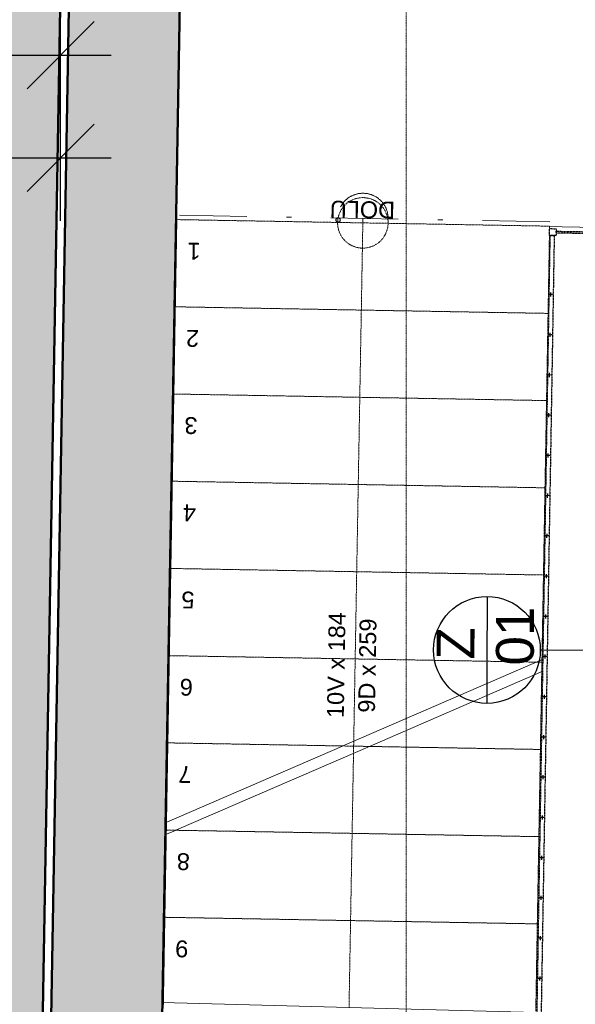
# Model space of a CAD drawing. Header units: millimetres. Extents: x -25972 to 4435, y -2839 to 20217.
# Tile 73 of 110: x -15999 to -14348, y 5306 to 8229. Entities that reach past the tile are written whole.
import ezdxf

# ---------------------------------------------------------------- set-up
doc = ezdxf.new("R2010")
doc.units = ezdxf.units.MM
doc.header["$MEASUREMENT"] = 0
for name, pattern in [('Wipeout_Contour', [1000, 0, -1000]), ('Čerchovaná', [450, 200, -117.5, 15, -117.5]), ('Čerchovaná M', [4.5, 2.5, -0.85, 0.3, -0.85]), ('Čerchovaná S', [3.5, 1.5, -0.85, 0.3, -0.85])]:
    doc.linetypes.add(name, pattern=pattern)
for name, color, linetype in [('7._POHLED ZÁPADNÍ_2_3D prvky fasada nove', 7, 'Continuous'), ('7._POHLED ZÁPADNÍ_2_3D prvky model', 7, 'Continuous'), ('7._POHLED ZÁPADNÍ_2_Interiér - schodiště', 7, 'Continuous'), ('7._POHLED ZÁPADNÍ_2_Konstrukce - nosné', 7, 'Continuous'), ('7._POHLED ZÁPADNÍ_2_Nové_3D prvky fasada nove', 7, 'Continuous'), ('7._POHLED ZÁPADNÍ_2_Nové_Kóty - SP', 7, 'Continuous'), ('7._POHLED ZÁPADNÍ_2_Nové_Popis', 7, 'Continuous'), ('7._POHLED ZÁPADNÍ_2_Popis_CZ', 7, 'Continuous'), ('7._POHLED ZÁPADNÍ_2_Výplně - Povrchové', 7, 'Continuous'), ('7._POHLED ZÁPADNÍ_2_Výplně – Řezové', 7, 'Continuous'), ('7._POHLED ZÁPADNÍ_2_Značky - řezy', 7, 'Continuous')]:
    doc.layers.add(name, color=color, linetype=linetype)
doc.styles.add('GENEROVANÝ_STYL_1', font='txt')

msp = doc.modelspace()

# ---------------------------------------------------------------- hatches: boundary and pattern name
at = {"layer": '7._POHLED ZÁPADNÍ_2_Výplně – Řezové', "linetype": 'Continuous', "lineweight": 13}
msp.add_hatch(color=254, dxfattribs=at).paths.add_polyline_path([(-16234.3, 5062.2), (-15934.3, 5057), (-15862.4, 9181.1), (-16161.9, 9211.4)])

# ---------------------------------------------------------------- linework, layer by layer
at = {"layer": '7._POHLED ZÁPADNÍ_2_Konstrukce - nosné', "color": 7, "linetype": 'Continuous', "lineweight": 50, "flags": 128}
for points in [[(-15934.3, 5057), (-15862.4, 9181.1)], [(-15839.2, 9053.1), (-15915.3, 4701.6)]]:
    msp.add_lwpolyline(points, dxfattribs=at)
at = {"layer": '7._POHLED ZÁPADNÍ_2_Nové_3D prvky fasada nove', "color": 1, "linetype": 'Čerchovaná M', "lineweight": 25, "flags": 128}
msp.add_lwpolyline([(-14271.3, 7593.7), (-14404.6, 7595.8), (-14404.5, 7601.2), (-14271.2, 7599.1)], close=True, dxfattribs=at)
at = {"layer": '7._POHLED ZÁPADNÍ_2_Nové_Kóty - SP', "color": 1, "linetype": 'Continuous', "lineweight": 25}
for p, q in [((-15877.1, 7936.4), (-15877.1, 8423.9)), ((-15977.1, 8023.9), (-15777.1, 8223.9)), ((-17935.5, 8123.9), (-15877.1, 8123.9)), ((-15877.1, 8123.9), (-15727.1, 8123.9)), ((-15877.1, 7632), (-15877.1, 8119.5)), ((-15977.1, 7719.5), (-15777.1, 7919.5)), ((-16606, 7819.5), (-15877.1, 7819.5)), ((-15877.1, 7819.5), (-15727.1, 7819.5))]:
    msp.add_line(p, q, dxfattribs=at)

# ---------------------------------------------------------------- wipeouts: each hides what was drawn before it
at = {"color": 254, "linetype": 'Wipeout_Contour', "lineweight": 0, "ltscale": 67041.240629}
msp.add_wipeout([(-15538.4, 7390.7), (-14428.6, 7371.2), (-14424, 7629.3), (-15533.9, 7648.8)], dxfattribs=at).dxf.layer = '7._POHLED ZÁPADNÍ_2_Výplně - Povrchové'

# ---------------------------------------------------------------- next in the draw order: linework, layer by layer
at = {"layer": '7._POHLED ZÁPADNÍ_2_3D prvky model', "color": 251, "linetype": 'Continuous', "lineweight": 20, "true_color": 0x6a6a6a, "flags": 128}
msp.add_lwpolyline([(-15534.1, 7635.7), (-13134.9, 7590.6), (-13114.1, 8774.3), (-15509.8, 9014.7)], close=True, dxfattribs=at)
at = {"layer": '7._POHLED ZÁPADNÍ_2_Interiér - schodiště', "color": 8, "linetype": 'Čerchovaná', "lineweight": 13}
for p, q in [((-15533.9, 7648.8), (-15538.4, 7390.7)), ((-14424, 7629.3), (-15533.9, 7648.8)), ((-14428.6, 7371.2), (-14424, 7629.3)), ((-15538.4, 7390.7), (-14428.6, 7371.2))]:
    msp.add_line(p, q, dxfattribs=at)
for start, end in [(0, 180), (0, 180), (180, 0), (180, 0)]:
    msp.add_arc((-14978.9, 7639), 75, start, end, dxfattribs=at)

# ---------------------------------------------------------------- next in the draw order: texts
at = {"layer": '7._POHLED ZÁPADNÍ_2_Interiér - schodiště', "color": 8, "linetype": 'Continuous', "lineweight": 13, "insert": (-15461, 7554.6), "char_height": 50, "attachment_point": 4, "rotation": 178.9912, "style": 'GENEROVANÝ_STYL_1'}
msp.add_mtext('\\A1;{\\pql;\\fArial|b0|i0|c238|p38;1}', dxfattribs=at)

# ---------------------------------------------------------------- next in the draw order: wipeouts: each hides what was drawn before it
at = {"color": 254, "linetype": 'Wipeout_Contour', "lineweight": 0, "ltscale": 66601.033341}
msp.add_wipeout([(-15542.9, 7132.6), (-14433.1, 7113.1), (-14428.6, 7371.2), (-15538.4, 7390.7)], dxfattribs=at).dxf.layer = '7._POHLED ZÁPADNÍ_2_Výplně - Povrchové'

# ---------------------------------------------------------------- next in the draw order: linework, layer by layer
at = {"layer": '7._POHLED ZÁPADNÍ_2_Interiér - schodiště', "color": 8, "linetype": 'Čerchovaná', "lineweight": 13}
for p, q in [((-14978.9, 7639), (-14983.5, 7380.9)), ((-14978.9, 7639), (-14983.5, 7380.9)), ((-15538.4, 7390.7), (-15542.9, 7132.6)), ((-14428.6, 7371.2), (-15538.4, 7390.7)), ((-14433.1, 7113.1), (-14428.6, 7371.2)), ((-15542.9, 7132.6), (-14433.1, 7113.1))]:
    msp.add_line(p, q, dxfattribs=at)

# ---------------------------------------------------------------- next in the draw order: texts
at = {"layer": '7._POHLED ZÁPADNÍ_2_Interiér - schodiště', "color": 8, "linetype": 'Continuous', "lineweight": 13, "insert": (-15465.6, 7296.6), "char_height": 50, "attachment_point": 4, "rotation": 178.9912, "style": 'GENEROVANÝ_STYL_1'}
msp.add_mtext('\\A1;{\\pql;\\fArial|b0|i0|c238|p38;2}', dxfattribs=at)

# ---------------------------------------------------------------- next in the draw order: wipeouts: each hides what was drawn before it
at = {"color": 254, "linetype": 'Wipeout_Contour', "lineweight": 0, "ltscale": 66174.014005}
msp.add_wipeout([(-15547.5, 6874.5), (-14437.7, 6855), (-14433.1, 7113.1), (-15542.9, 7132.6)], dxfattribs=at).dxf.layer = '7._POHLED ZÁPADNÍ_2_Výplně - Povrchové'

# ---------------------------------------------------------------- next in the draw order: linework, layer by layer
at = {"layer": '7._POHLED ZÁPADNÍ_2_Interiér - schodiště', "color": 8, "linetype": 'Čerchovaná', "lineweight": 13}
for p, q in [((-15542.9, 7132.6), (-15547.5, 6874.5)), ((-14433.1, 7113.1), (-15542.9, 7132.6)), ((-14437.7, 6855), (-14433.1, 7113.1)), ((-15547.5, 6874.5), (-14437.7, 6855))]:
    msp.add_line(p, q, dxfattribs=at)

# ---------------------------------------------------------------- next in the draw order: texts
at = {"layer": '7._POHLED ZÁPADNÍ_2_Interiér - schodiště', "color": 8, "linetype": 'Continuous', "lineweight": 13, "insert": (-15470.1, 7038.9), "char_height": 50, "attachment_point": 4, "rotation": 178.9912, "style": 'GENEROVANÝ_STYL_1'}
msp.add_mtext('\\A1;{\\pql;\\fArial|b0|i0|c238|p38;3}', dxfattribs=at)

# ---------------------------------------------------------------- next in the draw order: wipeouts: each hides what was drawn before it
at = {"color": 254, "linetype": 'Wipeout_Contour', "lineweight": 0, "ltscale": 65760.440254}
msp.add_wipeout([(-15552, 6616.4), (-14442.2, 6596.9), (-14437.7, 6855), (-15547.5, 6874.5)], dxfattribs=at).dxf.layer = '7._POHLED ZÁPADNÍ_2_Výplně - Povrchové'

# ---------------------------------------------------------------- next in the draw order: linework, layer by layer
at = {"layer": '7._POHLED ZÁPADNÍ_2_Interiér - schodiště', "color": 8, "linetype": 'Čerchovaná', "lineweight": 13}
for p, q in [((-15547.5, 6874.5), (-15552, 6616.4)), ((-14437.7, 6855), (-15547.5, 6874.5)), ((-14442.2, 6596.9), (-14437.7, 6855)), ((-15552, 6616.4), (-14442.2, 6596.9))]:
    msp.add_line(p, q, dxfattribs=at)

# ---------------------------------------------------------------- next in the draw order: texts
at = {"layer": '7._POHLED ZÁPADNÍ_2_Interiér - schodiště', "color": 8, "linetype": 'Continuous', "lineweight": 13, "insert": (-15474.7, 6780.4), "char_height": 50, "attachment_point": 4, "rotation": 178.9912, "style": 'GENEROVANÝ_STYL_1'}
msp.add_mtext('\\A1;{\\pql;\\fArial|b0|i0|c238|p38;4}', dxfattribs=at)

# ---------------------------------------------------------------- next in the draw order: wipeouts: each hides what was drawn before it
at = {"color": 254, "linetype": 'Wipeout_Contour', "lineweight": 0, "ltscale": 65360.568073}
msp.add_wipeout([(-15556.6, 6358.3), (-14446.8, 6338.8), (-14442.2, 6596.9), (-15552, 6616.4)], dxfattribs=at).dxf.layer = '7._POHLED ZÁPADNÍ_2_Výplně - Povrchové'

# ---------------------------------------------------------------- next in the draw order: linework, layer by layer
at = {"layer": '7._POHLED ZÁPADNÍ_2_Interiér - schodiště', "color": 8, "linetype": 'Čerchovaná', "lineweight": 13}
for p, q in [((-15552, 6616.4), (-15556.6, 6358.3)), ((-14442.2, 6596.9), (-15552, 6616.4)), ((-14446.8, 6338.8), (-14442.2, 6596.9)), ((-15556.6, 6358.3), (-14446.8, 6338.8))]:
    msp.add_line(p, q, dxfattribs=at)

# ---------------------------------------------------------------- next in the draw order: texts
at = {"layer": '7._POHLED ZÁPADNÍ_2_Interiér - schodiště', "color": 8, "linetype": 'Continuous', "lineweight": 13, "insert": (-15479.2, 6522.7), "char_height": 50, "attachment_point": 4, "rotation": 178.9912, "style": 'GENEROVANÝ_STYL_1'}
msp.add_mtext('\\A1;{\\pql;\\fArial|b0|i0|c238|p38;5}', dxfattribs=at)

# ---------------------------------------------------------------- next in the draw order: wipeouts: each hides what was drawn before it
at = {"color": 254, "linetype": 'Wipeout_Contour', "lineweight": 0, "ltscale": 64974.651208}
msp.add_wipeout([(-15561.1, 6100.2), (-14451.3, 6080.7), (-14446.8, 6338.8), (-15556.6, 6358.3)], dxfattribs=at).dxf.layer = '7._POHLED ZÁPADNÍ_2_Výplně - Povrchové'

# ---------------------------------------------------------------- next in the draw order: linework, layer by layer
at = {"layer": '7._POHLED ZÁPADNÍ_2_Interiér - schodiště', "color": 8, "linetype": 'Čerchovaná', "lineweight": 13}
for p, q in [((-15556.6, 6358.3), (-15561.1, 6100.2)), ((-14446.8, 6338.8), (-15556.6, 6358.3)), ((-14451.3, 6080.7), (-14446.8, 6338.8)), ((-15561.1, 6100.2), (-14451.3, 6080.7))]:
    msp.add_line(p, q, dxfattribs=at)

# ---------------------------------------------------------------- next in the draw order: texts
at = {"layer": '7._POHLED ZÁPADNÍ_2_Interiér - schodiště', "color": 8, "linetype": 'Continuous', "lineweight": 13, "insert": (-15483.7, 6264.6), "char_height": 50, "attachment_point": 4, "rotation": 178.9912, "style": 'GENEROVANÝ_STYL_1'}
msp.add_mtext('\\A1;{\\pql;\\fArial|b0|i0|c238|p38;6}', dxfattribs=at)

# ---------------------------------------------------------------- next in the draw order: wipeouts: each hides what was drawn before it
at = {"color": 254, "linetype": 'Wipeout_Contour', "lineweight": 0, "ltscale": 64602.94055}
msp.add_wipeout([(-15565.7, 5842.1), (-14455.8, 5822.6), (-14451.3, 6080.7), (-15561.1, 6100.2)], dxfattribs=at).dxf.layer = '7._POHLED ZÁPADNÍ_2_Výplně - Povrchové'

# ---------------------------------------------------------------- next in the draw order: linework, layer by layer
at = {"layer": '7._POHLED ZÁPADNÍ_2_Interiér - schodiště', "color": 8, "linetype": 'Čerchovaná', "lineweight": 13}
for p, q in [((-15561.1, 6100.2), (-15565.7, 5842.1)), ((-14451.3, 6080.7), (-15561.1, 6100.2)), ((-14455.8, 5822.6), (-14451.3, 6080.7)), ((-15565.7, 5842.1), (-14455.8, 5822.6))]:
    msp.add_line(p, q, dxfattribs=at)

# ---------------------------------------------------------------- next in the draw order: texts
at = {"layer": '7._POHLED ZÁPADNÍ_2_Interiér - schodiště', "color": 8, "linetype": 'Continuous', "lineweight": 13, "insert": (-15488.3, 6006.1), "char_height": 50, "attachment_point": 4, "rotation": 178.9912, "style": 'GENEROVANÝ_STYL_1'}
msp.add_mtext('\\A1;{\\pql;\\fArial|b0|i0|c238|p38;7}', dxfattribs=at)

# ---------------------------------------------------------------- next in the draw order: wipeouts: each hides what was drawn before it
at = {"color": 254, "linetype": 'Wipeout_Contour', "lineweight": 0, "ltscale": 64245.683511}
msp.add_wipeout([(-15570.2, 5584.1), (-14460.4, 5564.5), (-14455.8, 5822.6), (-15565.7, 5842.1)], dxfattribs=at).dxf.layer = '7._POHLED ZÁPADNÍ_2_Výplně - Povrchové'

# ---------------------------------------------------------------- next in the draw order: linework, layer by layer
at = {"layer": '7._POHLED ZÁPADNÍ_2_Interiér - schodiště', "color": 8, "linetype": 'Čerchovaná', "lineweight": 13}
for p, q in [((-15565.7, 5842.1), (-15570.2, 5584.1)), ((-14455.8, 5822.6), (-15565.7, 5842.1)), ((-14460.4, 5564.5), (-14455.8, 5822.6)), ((-15570.2, 5584.1), (-14460.4, 5564.5))]:
    msp.add_line(p, q, dxfattribs=at)

# ---------------------------------------------------------------- next in the draw order: texts
at = {"layer": '7._POHLED ZÁPADNÍ_2_Interiér - schodiště', "color": 8, "linetype": 'Continuous', "lineweight": 13, "insert": (-15492.8, 5748.4), "char_height": 50, "attachment_point": 4, "rotation": 178.9912, "style": 'GENEROVANÝ_STYL_1'}
msp.add_mtext('\\A1;{\\pql;\\fArial|b0|i0|c238|p38;8}', dxfattribs=at)

# ---------------------------------------------------------------- next in the draw order: wipeouts: each hides what was drawn before it
at = {"color": 254, "linetype": 'Wipeout_Contour', "lineweight": 0, "ltscale": 63903.123324}
msp.add_wipeout([(-14460.4, 5564.5), (-15570.2, 5584.1), (-15574.8, 5326), (-14464.9, 5306.4)], dxfattribs=at).dxf.layer = '7._POHLED ZÁPADNÍ_2_Výplně - Povrchové'

# ---------------------------------------------------------------- next in the draw order: linework, layer by layer
at = {"layer": '7._POHLED ZÁPADNÍ_2_Interiér - schodiště', "color": 8, "linetype": 'Čerchovaná', "lineweight": 13}
for p, q in [((-14983.5, 7380.9), (-15015.3, 5574.3)), ((-14983.5, 7380.9), (-15015.3, 5574.3)), ((-15570.2, 5584.1), (-15574.8, 5326)), ((-14460.4, 5564.5), (-15570.2, 5584.1)), ((-15019.8, 5316.2), (-15265.4, 5570.5)), ((-15019.8, 5316.2), (-15265.4, 5570.5)), ((-15015.3, 5574.3), (-15019.8, 5316.2)), ((-15015.3, 5574.3), (-15019.8, 5316.2)), ((-14765.5, 5561.7), (-15019.8, 5316.2)), ((-14765.5, 5561.7), (-15019.8, 5316.2)), ((-14464.9, 5306.4), (-14460.4, 5564.5)), ((-15574.8, 5326), (-14464.9, 5306.4))]:
    msp.add_line(p, q, dxfattribs=at)

# ---------------------------------------------------------------- next in the draw order: texts
at = {"layer": '7._POHLED ZÁPADNÍ_2_Interiér - schodiště', "color": 8, "linetype": 'Continuous', "lineweight": 13, "insert": (-15497.4, 5490.3), "char_height": 50, "attachment_point": 4, "rotation": 178.9912, "style": 'GENEROVANÝ_STYL_1'}
msp.add_mtext('\\A1;{\\pql;\\fArial|b0|i0|c238|p38;9}', dxfattribs=at)

# ---------------------------------------------------------------- next in the draw order: wipeouts: each hides what was drawn before it
at = {"color": 254, "linetype": 'Wipeout_Contour', "lineweight": 0, "ltscale": 67018.179693}
msp.add_wipeout([(-15538.7, 7376.9), (-14428.8, 7357.3), (-14424.3, 7616.3), (-15534.1, 7635.8)], dxfattribs=at).dxf.layer = '7._POHLED ZÁPADNÍ_2_Výplně - Povrchové'

# ---------------------------------------------------------------- next in the draw order: linework, layer by layer
at = {"layer": '7._POHLED ZÁPADNÍ_2_Interiér - schodiště', "color": 8, "linetype": 'Čerchovaná M', "lineweight": 13}
for p, q in [((-15534.1, 7635.8), (-15538.7, 7376.9)), ((-14424.3, 7616.3), (-15534.1, 7635.8)), ((-14428.8, 7357.3), (-14424.3, 7616.3)), ((-15538.7, 7376.9), (-14428.8, 7357.3))]:
    msp.add_line(p, q, dxfattribs=at)
for start, end in [(0, 180), (0, 180), (180, 0), (180, 0)]:
    msp.add_arc((-14979.2, 7626.1), 75, start, end, dxfattribs=at)
at = {"layer": '7._POHLED ZÁPADNÍ_2_Nové_3D prvky fasada nove', "color": 1, "linetype": 'Continuous', "lineweight": 25}
for p, q in [((-14415.5, 7413.2), (-14427.5, 7413.4)), ((-14421.4, 7419.3), (-14421.6, 7407.3))]:
    msp.add_line(p, q, dxfattribs=at)
at = {"layer": '7._POHLED ZÁPADNÍ_2_Nové_3D prvky fasada nove', "color": 1, "linetype": 'Čerchovaná M', "lineweight": 25, "flags": 128}
msp.add_lwpolyline([(-14404.7, 7588.7), (-14424.7, 7589), (-14424.4, 7609), (-14404.4, 7608.7)], close=True, dxfattribs=at)

# ---------------------------------------------------------------- next in the draw order: texts
at = {"layer": '7._POHLED ZÁPADNÍ_2_Interiér - schodiště', "color": 8, "linetype": 'Continuous', "lineweight": 13, "char_height": 50, "attachment_point": 4, "rotation": 178.9912, "style": 'GENEROVANÝ_STYL_1'}
for s, insert in [('\\A1;{\\pql;\\fArial|b0|i0|c238|p38;DOLŮ}', (-14883.4, 7664.1)), ('\\A1;{\\pql;\\fArial|b0|i0|c238|p38;1}', (-15461.3, 7541.7))]:
    msp.add_mtext(s, dxfattribs=dict(at, insert=insert))

# ---------------------------------------------------------------- next in the draw order: wipeouts: each hides what was drawn before it
at = {"color": 254, "linetype": 'Wipeout_Contour', "lineweight": 0, "ltscale": 66577.196898}
msp.add_wipeout([(-15543.2, 7117.9), (-14433.4, 7098.4), (-14428.8, 7357.3), (-15538.7, 7376.9)], dxfattribs=at).dxf.layer = '7._POHLED ZÁPADNÍ_2_Výplně - Povrchové'

# ---------------------------------------------------------------- next in the draw order: linework, layer by layer
at = {"layer": '7._POHLED ZÁPADNÍ_2_Interiér - schodiště', "color": 8, "linetype": 'Čerchovaná M', "lineweight": 13}
for p, q in [((-14979.2, 7626.1), (-14983.7, 7367.1)), ((-14979.2, 7626.1), (-14983.7, 7367.1)), ((-15538.7, 7376.9), (-15543.2, 7117.9)), ((-14428.8, 7357.3), (-15538.7, 7376.9)), ((-14433.4, 7098.4), (-14428.8, 7357.3)), ((-15543.2, 7117.9), (-14433.4, 7098.4))]:
    msp.add_line(p, q, dxfattribs=at)
at = {"layer": '7._POHLED ZÁPADNÍ_2_Nové_3D prvky fasada nove', "color": 1, "linetype": 'Continuous', "lineweight": 25}
for p, q in [((-14417.4, 7293.8), (-14429.4, 7294)), ((-14417.4, 7293.8), (-14429.4, 7294)), ((-14423.3, 7299.9), (-14423.5, 7287.9)), ((-14423.3, 7299.9), (-14423.5, 7287.9)), ((-14419.3, 7174.3), (-14431.3, 7174.5)), ((-14425.2, 7180.4), (-14425.4, 7168.4))]:
    msp.add_line(p, q, dxfattribs=at)

# ---------------------------------------------------------------- next in the draw order: texts
at = {"layer": '7._POHLED ZÁPADNÍ_2_Interiér - schodiště', "color": 8, "linetype": 'Continuous', "lineweight": 13, "insert": (-15465.8, 7282.7), "char_height": 50, "attachment_point": 4, "rotation": 178.9912, "style": 'GENEROVANÝ_STYL_1'}
msp.add_mtext('\\A1;{\\pql;\\fArial|b0|i0|c238|p38;2}', dxfattribs=at)

# ---------------------------------------------------------------- next in the draw order: wipeouts: each hides what was drawn before it
at = {"color": 254, "linetype": 'Wipeout_Contour', "lineweight": 0, "ltscale": 66149.505101}
msp.add_wipeout([(-15547.8, 6859), (-14438, 6839.4), (-14433.4, 7098.4), (-15543.2, 7117.9)], dxfattribs=at).dxf.layer = '7._POHLED ZÁPADNÍ_2_Výplně - Povrchové'

# ---------------------------------------------------------------- next in the draw order: linework, layer by layer
at = {"layer": '7._POHLED ZÁPADNÍ_2_Interiér - schodiště', "color": 8, "linetype": 'Čerchovaná M', "lineweight": 13}
for p, q in [((-15543.2, 7117.9), (-15547.8, 6859)), ((-14433.4, 7098.4), (-15543.2, 7117.9)), ((-14438, 6839.4), (-14433.4, 7098.4)), ((-15547.8, 6859), (-14438, 6839.4))]:
    msp.add_line(p, q, dxfattribs=at)
at = {"layer": '7._POHLED ZÁPADNÍ_2_Nové_3D prvky fasada nove', "color": 1, "linetype": 'Continuous', "lineweight": 25}
for p, q in [((-14421.2, 7054.9), (-14433.2, 7055.1)), ((-14427.1, 7061), (-14427.3, 7049)), ((-14423.1, 6935.4), (-14435.1, 6935.6)), ((-14423.1, 6935.4), (-14435.1, 6935.6)), ((-14429, 6941.5), (-14429.2, 6929.5)), ((-14429, 6941.5), (-14429.2, 6929.5))]:
    msp.add_line(p, q, dxfattribs=at)

# ---------------------------------------------------------------- next in the draw order: texts
at = {"layer": '7._POHLED ZÁPADNÍ_2_Interiér - schodiště', "color": 8, "linetype": 'Continuous', "lineweight": 13, "insert": (-15470.4, 7024.2), "char_height": 50, "attachment_point": 4, "rotation": 178.9912, "style": 'GENEROVANÝ_STYL_1'}
msp.add_mtext('\\A1;{\\pql;\\fArial|b0|i0|c238|p38;3}', dxfattribs=at)

# ---------------------------------------------------------------- next in the draw order: wipeouts: each hides what was drawn before it
at = {"color": 254, "linetype": 'Wipeout_Contour', "lineweight": 0, "ltscale": 65735.364458}
msp.add_wipeout([(-15552.3, 6600), (-14442.5, 6580.5), (-14438, 6839.4), (-15547.8, 6859)], dxfattribs=at).dxf.layer = '7._POHLED ZÁPADNÍ_2_Výplně - Povrchové'

# ---------------------------------------------------------------- next in the draw order: linework, layer by layer
at = {"layer": '7._POHLED ZÁPADNÍ_2_Interiér - schodiště', "color": 8, "linetype": 'Čerchovaná M', "lineweight": 13}
for p, q in [((-15547.8, 6859), (-15552.3, 6600)), ((-14438, 6839.4), (-15547.8, 6859)), ((-14442.5, 6580.5), (-14438, 6839.4)), ((-15552.3, 6600), (-14442.5, 6580.5))]:
    msp.add_line(p, q, dxfattribs=at)
at = {"layer": '7._POHLED ZÁPADNÍ_2_Nové_3D prvky fasada nove', "color": 1, "linetype": 'Continuous', "lineweight": 25}
for p, q in [((-14425, 6816), (-14437, 6816.2)), ((-14430.9, 6822.1), (-14431.1, 6810.1)), ((-14426.9, 6696.5), (-14438.9, 6696.7)), ((-14432.8, 6702.6), (-14433, 6690.6))]:
    msp.add_line(p, q, dxfattribs=at)

# ---------------------------------------------------------------- next in the draw order: texts
at = {"layer": '7._POHLED ZÁPADNÍ_2_Interiér - schodiště', "color": 8, "linetype": 'Continuous', "lineweight": 13, "insert": (-15475, 6764.8), "char_height": 50, "attachment_point": 4, "rotation": 178.9912, "style": 'GENEROVANÝ_STYL_1'}
msp.add_mtext('\\A1;{\\pql;\\fArial|b0|i0|c238|p38;4}', dxfattribs=at)

# ---------------------------------------------------------------- next in the draw order: wipeouts: each hides what was drawn before it
at = {"color": 254, "linetype": 'Wipeout_Contour', "lineweight": 0, "ltscale": 65335.03342}
msp.add_wipeout([(-15556.9, 6341.1), (-14447.1, 6321.5), (-14442.5, 6580.5), (-15552.3, 6600)], dxfattribs=at).dxf.layer = '7._POHLED ZÁPADNÍ_2_Výplně - Povrchové'

# ---------------------------------------------------------------- next in the draw order: linework, layer by layer
at = {"layer": '7._POHLED ZÁPADNÍ_2_Interiér - schodiště', "color": 8, "linetype": 'Čerchovaná M', "lineweight": 13}
for p, q in [((-15552.3, 6600), (-15556.9, 6341.1)), ((-14442.5, 6580.5), (-15552.3, 6600)), ((-14447.1, 6321.5), (-14442.5, 6580.5)), ((-15556.9, 6341.1), (-14447.1, 6321.5))]:
    msp.add_line(p, q, dxfattribs=at)
at = {"layer": '7._POHLED ZÁPADNÍ_2_Nové_3D prvky fasada nove', "color": 1, "linetype": 'Continuous', "lineweight": 25}
for p, q in [((-14434.7, 6583.2), (-14434.9, 6571.2)), ((-14428.8, 6577.1), (-14440.8, 6577.3)), ((-14436.6, 6463.7), (-14436.8, 6451.7)), ((-14430.7, 6457.6), (-14442.7, 6457.8))]:
    msp.add_line(p, q, dxfattribs=at)
at = {"layer": '7._POHLED ZÁPADNÍ_2_Nové_Popis', "color": 1, "linetype": 'Continuous', "lineweight": 25}
msp.add_line((-14452, 6358.1), (-14259.6, 6357.7), dxfattribs=at)

# ---------------------------------------------------------------- next in the draw order: texts
at = {"layer": '7._POHLED ZÁPADNÍ_2_Interiér - schodiště', "color": 8, "linetype": 'Continuous', "lineweight": 13, "insert": (-15479.5, 6506.3), "char_height": 50, "attachment_point": 4, "rotation": 178.9912, "style": 'GENEROVANÝ_STYL_1'}
msp.add_mtext('\\A1;{\\pql;\\fArial|b0|i0|c238|p38;5}', dxfattribs=at)

# ---------------------------------------------------------------- next in the draw order: wipeouts: each hides what was drawn before it
at = {"color": 254, "linetype": 'Wipeout_Contour', "lineweight": 0, "ltscale": 64948.76813}
msp.add_wipeout([(-15561.5, 6082.1), (-14451.6, 6062.5), (-14447.1, 6321.5), (-15556.9, 6341.1)], dxfattribs=at).dxf.layer = '7._POHLED ZÁPADNÍ_2_Výplně - Povrchové'

# ---------------------------------------------------------------- next in the draw order: linework, layer by layer
at = {"layer": '7._POHLED ZÁPADNÍ_2_Interiér - schodiště', "color": 8, "linetype": 'Čerchovaná M', "lineweight": 13}
for p, q in [((-15556.9, 6341.1), (-15561.5, 6082.1)), ((-14447.1, 6321.5), (-15556.9, 6341.1)), ((-14451.6, 6062.5), (-14447.1, 6321.5)), ((-15561.5, 6082.1), (-14451.6, 6062.5))]:
    msp.add_line(p, q, dxfattribs=at)
at = {"layer": '7._POHLED ZÁPADNÍ_2_Nové_3D prvky fasada nove', "color": 1, "linetype": 'Continuous', "lineweight": 25}
for p, q in [((-14438.5, 6344.3), (-14438.7, 6332.3)), ((-14432.6, 6338.2), (-14444.6, 6338.4)), ((-14434.5, 6218.7), (-14446.5, 6218.9)), ((-14440.4, 6224.8), (-14440.6, 6212.8)), ((-14436.4, 6099.3), (-14448.4, 6099.5))]:
    msp.add_line(p, q, dxfattribs=at)
at = {"layer": '7._POHLED ZÁPADNÍ_2_Nové_Popis', "color": 1, "linetype": 'Continuous', "lineweight": 25}
msp.add_line((-14610.1, 6516.6), (-14610.6, 6199.4), dxfattribs=at)
msp.add_circle((-14610.4, 6358), 158.6, dxfattribs=at)

# ---------------------------------------------------------------- next in the draw order: texts
at = {"layer": '7._POHLED ZÁPADNÍ_2_Interiér - schodiště', "color": 8, "linetype": 'Continuous', "lineweight": 13, "char_height": 50, "style": 'GENEROVANÝ_STYL_1'}
for s, insert, attachment_point, rotation in [('\\A1;{\\pqc;\\pt0,3550;\\fArial|b0|i0|c238|p38;10V x \\fArial|b0|i0|c238|p38;184\\fArial|b0|i0|c238|p38;\\A1{\\H.66x;\\S^  ;}\\fArial|b0|i0|c238|p38;\\fArial|b0|i0|c238|p38;\\fArial|b0|i0|c238|p38;\\fArial|b0|i0|c238|p38;\\A1{\\H.66x;\\S^  ;}\\fArial|b0|i0|c238|p38;\\fArial|b0|i0|c238|p38;\\fArial|b0|i0|c238|p38;\\fArial|b0|i0|c238|p38;\\A1{\\H.66x;\\S^  ;}\\fArial|b0|i0|c238|p38;}', (-15018.3, 6331.6), 8, 88.9912), ('\\A1;{\\pqc;\\pt0,3550;\\fArial|b0|i0|c238|p38;9D x \\fArial|b0|i0|c238|p38;259\\fArial|b0|i0|c238|p38;\\A1{\\H.66x;\\S^  ;}\\fArial|b0|i0|c238|p38;\\fArial|b0|i0|c238|p38;\\fArial|b0|i0|c238|p38;\\fArial|b0|i0|c238|p38;\\A1{\\H.66x;\\S^  ;}\\fArial|b0|i0|c238|p38;\\fArial|b0|i0|c238|p38;\\fArial|b0|i0|c238|p38;\\fArial|b0|i0|c238|p38;\\A1{\\H.66x;\\S^  ;}\\fArial|b0|i0|c238|p38;}', (-14990.6, 6331.1), 2, 88.9912), ('\\A1;{\\pql;\\fArial|b0|i0|c238|p38;6}', (-15484.1, 6247.3), 4, 178.9912)]:
    msp.add_mtext(s, dxfattribs=dict(at, insert=insert, attachment_point=attachment_point, rotation=rotation))
at = {"layer": '7._POHLED ZÁPADNÍ_2_Popis_CZ', "color": 1, "linetype": 'Continuous', "lineweight": 25, "insert": (-14614.7, 6377.5), "char_height": 112.5, "attachment_point": 5, "rotation": 89.9048, "line_spacing_factor": 0.940294, "style": 'GENEROVANÝ_STYL_1'}
msp.add_mtext('\\A1;{\\pqc;\\fArial|b0|i0|c238|p38;Z\\P\\pqc;\\fArial|b0|i0|c238|p38; 0\\fArial|b0|i0|c238|p38;1}', dxfattribs=at)

# ---------------------------------------------------------------- next in the draw order: wipeouts: each hides what was drawn before it
at = {"color": 254, "linetype": 'Wipeout_Contour', "lineweight": 0, "ltscale": 64576.8218}
msp.add_wipeout([(-15566, 5823.1), (-14456.2, 5803.6), (-14451.6, 6062.5), (-15561.5, 6082.1)], dxfattribs=at).dxf.layer = '7._POHLED ZÁPADNÍ_2_Výplně - Povrchové'

# ---------------------------------------------------------------- next in the draw order: linework, layer by layer
at = {"layer": '7._POHLED ZÁPADNÍ_2_3D prvky fasada nove', "color": 8, "linetype": 'Continuous', "lineweight": 13}
for p, q in [((-15562.1, 5846.8), (-14443.4, 6331)), ((-14960.1, 6071.5), (-14451.6, 6062.5))]:
    msp.add_line(p, q, dxfattribs=at)
at = {"layer": '7._POHLED ZÁPADNÍ_2_Interiér - schodiště', "color": 8, "linetype": 'Čerchovaná M', "lineweight": 13}
for p, q in [((-15561.5, 6082.1), (-15566, 5823.1)), ((-14451.6, 6062.5), (-15561.5, 6082.1)), ((-14456.2, 5803.6), (-14451.6, 6062.5)), ((-15566, 5823.1), (-14456.2, 5803.6))]:
    msp.add_line(p, q, dxfattribs=at)
at = {"layer": '7._POHLED ZÁPADNÍ_2_Nové_3D prvky fasada nove', "color": 1, "linetype": 'Continuous', "lineweight": 25}
for p, q in [((-14442.3, 6105.4), (-14442.5, 6093.4)), ((-14438.3, 5979.8), (-14450.3, 5980)), ((-14444.2, 5985.9), (-14444.4, 5973.9)), ((-14440.2, 5860.4), (-14452.2, 5860.6)), ((-14446.1, 5866.5), (-14446.3, 5854.5))]:
    msp.add_line(p, q, dxfattribs=at)

# ---------------------------------------------------------------- next in the draw order: texts
at = {"layer": '7._POHLED ZÁPADNÍ_2_Interiér - schodiště', "color": 8, "linetype": 'Continuous', "lineweight": 13, "insert": (-15488.6, 5987.9), "char_height": 50, "attachment_point": 4, "rotation": 178.9912, "style": 'GENEROVANÝ_STYL_1'}
msp.add_mtext('\\A1;{\\pql;\\fArial|b0|i0|c238|p38;7}', dxfattribs=at)

# ---------------------------------------------------------------- next in the draw order: wipeouts: each hides what was drawn before it
at = {"color": 254, "linetype": 'Wipeout_Contour', "lineweight": 0, "ltscale": 64219.444055}
msp.add_wipeout([(-15570.6, 5564.2), (-14460.8, 5544.6), (-14456.2, 5803.6), (-15566, 5823.1)], dxfattribs=at).dxf.layer = '7._POHLED ZÁPADNÍ_2_Výplně - Povrchové'

# ---------------------------------------------------------------- next in the draw order: linework, layer by layer
at = {"layer": '7._POHLED ZÁPADNÍ_2_3D prvky fasada nove', "color": 8, "linetype": 'Continuous', "lineweight": 13}
for p, q in [((-15562.7, 5810.6), (-14444, 6294.9)), ((-14456.2, 5803.6), (-15535.1, 5822.6))]:
    msp.add_line(p, q, dxfattribs=at)
at = {"layer": '7._POHLED ZÁPADNÍ_2_Interiér - schodiště', "color": 8, "linetype": 'Čerchovaná M', "lineweight": 13}
for p, q in [((-15566, 5823.1), (-15570.6, 5564.2)), ((-14456.2, 5803.6), (-15566, 5823.1)), ((-14460.8, 5544.6), (-14456.2, 5803.6)), ((-15570.6, 5564.2), (-14460.8, 5544.6))]:
    msp.add_line(p, q, dxfattribs=at)
at = {"layer": '7._POHLED ZÁPADNÍ_2_Nové_3D prvky fasada nove', "color": 1, "linetype": 'Continuous', "lineweight": 25}
for p, q in [((-14442.1, 5740.9), (-14454.1, 5741.1)), ((-14448, 5747), (-14448.2, 5735)), ((-14444, 5621.5), (-14456, 5621.7)), ((-14449.9, 5627.6), (-14450.1, 5615.6))]:
    msp.add_line(p, q, dxfattribs=at)

# ---------------------------------------------------------------- next in the draw order: texts
at = {"layer": '7._POHLED ZÁPADNÍ_2_Interiér - schodiště', "color": 8, "linetype": 'Continuous', "lineweight": 13, "insert": (-15493.2, 5729.4), "char_height": 50, "attachment_point": 4, "rotation": 178.9912, "style": 'GENEROVANÝ_STYL_1'}
msp.add_mtext('\\A1;{\\pql;\\fArial|b0|i0|c238|p38;8}', dxfattribs=at)

# ---------------------------------------------------------------- next in the draw order: wipeouts: each hides what was drawn before it
at = {"color": 254, "linetype": 'Wipeout_Contour', "lineweight": 0, "ltscale": 63876.880262}
msp.add_wipeout([(-15575.1, 5305.2), (-14465.3, 5285.7), (-14460.8, 5544.6), (-15570.6, 5564.2)], dxfattribs=at).dxf.layer = '7._POHLED ZÁPADNÍ_2_Výplně - Povrchové'

# ---------------------------------------------------------------- next in the draw order: hatches: boundary and pattern name
at = {"layer": '7._POHLED ZÁPADNÍ_2_Výplně – Řezové', "linetype": 'Continuous', "lineweight": 13}
msp.add_hatch(color=254, dxfattribs=at).paths.add_polyline_path([(-15839.2, 9053.1), (-15915.3, 4701.6), (-15700.3, 4697.8), (-15585.3, 4695.8), (-15509.7, 9020.1)])

# ---------------------------------------------------------------- next in the draw order: linework, layer by layer
at = {"layer": '7._POHLED ZÁPADNÍ_2_3D prvky fasada nove', "color": 8, "linetype": 'Continuous', "lineweight": 13}
for p, q in [((-14460.8, 5544.6), (-15570.6, 5564.2)), ((-14464.9, 5281.4), (-15575, 5310.8))]:
    msp.add_line(p, q, dxfattribs=at)
at = {"layer": '7._POHLED ZÁPADNÍ_2_Interiér - schodiště', "color": 8, "linetype": 'Čerchovaná M', "lineweight": 13}
for p, q in [((-14983.7, 7367.1), (-15020.2, 5295.4)), ((-14983.7, 7367.1), (-15020.2, 5295.4)), ((-15570.6, 5564.2), (-15575.1, 5305.2)), ((-14460.8, 5544.6), (-15570.6, 5564.2)), ((-14465.3, 5285.7), (-14460.8, 5544.6))]:
    msp.add_line(p, q, dxfattribs=at)
at = {"layer": '7._POHLED ZÁPADNÍ_2_Konstrukce - nosné', "color": 7, "linetype": 'Continuous', "lineweight": 50, "flags": 128}
msp.add_lwpolyline([(-15585.3, 4695.8), (-15509.7, 9020.1)], dxfattribs=at)
at = {"layer": '7._POHLED ZÁPADNÍ_2_Nové_3D prvky fasada nove', "color": 1, "linetype": 'Continuous', "lineweight": 25}
for p, q in [((-14445.9, 5502), (-14457.9, 5502.2)), ((-14451.8, 5508.1), (-14452, 5496.1)), ((-14447.8, 5382.6), (-14459.8, 5382.8)), ((-14453.7, 5388.7), (-14453.9, 5376.7))]:
    msp.add_line(p, q, dxfattribs=at)
at = {"layer": '7._POHLED ZÁPADNÍ_2_Nové_3D prvky fasada nove', "color": 1, "linetype": 'Čerchovaná M', "lineweight": 25, "flags": 128}
msp.add_lwpolyline([(-14450, 5243.1), (-14462, 5243.3), (-14422.4, 7588.9), (-14410.5, 7588.7)], close=True, dxfattribs=at)
at = {"layer": '7._POHLED ZÁPADNÍ_2_Značky - řezy', "color": 154, "linetype": 'Čerchovaná S', "lineweight": 13}
msp.add_line((-14850.1, 19646), (-14850.1, -411.8), dxfattribs=at)

# ---------------------------------------------------------------- next in the draw order: texts
at = {"layer": '7._POHLED ZÁPADNÍ_2_Interiér - schodiště', "color": 8, "linetype": 'Continuous', "lineweight": 13, "insert": (-15497.8, 5470.4), "char_height": 50, "attachment_point": 4, "rotation": 178.9912, "style": 'GENEROVANÝ_STYL_1'}
msp.add_mtext('\\A1;{\\pql;\\fArial|b0|i0|c238|p38;9}', dxfattribs=at)

doc.saveas('drawing.dxf')
